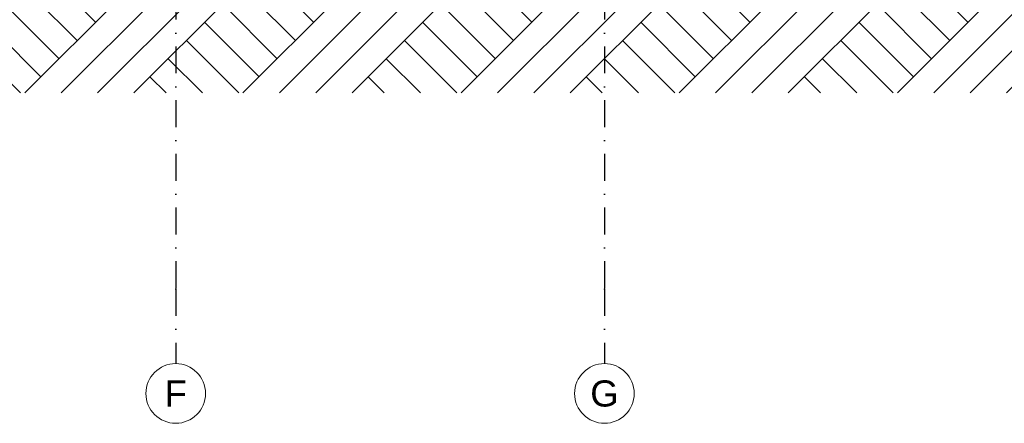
# Model space of a CAD drawing. Header units: millimetres. Extents: x -7573737 to -7522798, y -9734 to 10800.
# Tile 14 of 21: x -7544563 to -7531356, y -9734 to -4324. Entities that reach past the tile are written whole.
import ezdxf
from ezdxf.enums import TextEntityAlignment as Align

# ---------------------------------------------------------------- set-up
doc = ezdxf.new("R2010")
doc.units = ezdxf.units.MM
doc.header["$MEASUREMENT"] = 0
doc.linetypes.add('Kropki i Kreski', pattern=[720, 360, -180, 0, -180])
doc.linetypes.add('Wipeout_Contour', pattern=[1000, 0, -1000])
doc.layers.add('Nowe_410-K Osie', color=7, linetype='Continuous')
doc.layers.add('Nowe_Wypełnienia PZT', color=7, linetype='Continuous')
doc.layers.add('Nowe_410-K Osie_Nr_pióra__1', color=7, linetype='Continuous', lineweight=13)
doc.layers.add('Nowe_410-K Osie_Nr_pióra__7', color=7, linetype='Continuous', lineweight=13)
doc.layers.add('Nowe_410-K Osie_Nr_pióra__25', color=7, linetype='Continuous', lineweight=25, true_color=0x40a5ff)
doc.layers.add('Nowe_Wypełnienia PZT_Nr_pióra__61', color=7, linetype='Continuous', lineweight=13, true_color=0x6a6a6a)
doc.styles.add('STYL_AUTOMATYCZNY_1', font='arial.ttf')

# ---------------------------------------------------------------- blocks, each defined once
blk = doc.blocks.new('Standardowy znacznik osi[7]', base_point=(-7542471, 10000))
at = {"layer": 'Nowe_410-K Osie_Nr_pióra__25', "color": 161, "linetype": 'Kropki i Kreski', "lineweight": 25, "true_color": 0x40a5ff}
for p, q in [((-7542471, 9000), (-7542471, -7934)), ((-7542471, -7934), (-7542471, -8934))]:
    blk.add_line(p, q, dxfattribs=at)
blk.add_point((-7542471, -7934), dxfattribs=at)
blk.add_point((-7542471, -7934), dxfattribs=at)
at = {"layer": 'Nowe_410-K Osie_Nr_pióra__7', "color": 7, "linetype": 'Continuous', "lineweight": 13}
blk.add_circle((-7542471, -9334), 400, dxfattribs=at)
at = {"layer": 'Nowe_410-K Osie_Nr_pióra__1', "color": 7, "lineweight": 13, "style": 'STYL_AUTOMATYCZNY_1'}
for tag, p in [('AC_MarkerText_1_0', (-7542471, 10575)), ('AC_MarkerText_1_1', (-7542471, -9159))]:
    blk.add_attdef(tag, text='', height=350, rotation=360, dxfattribs=at).set_placement(p, align=Align.TOP_CENTER)
blk = doc.blocks.new('Standardowy znacznik osi[8]', base_point=(-7536720, 10000))
at = {"layer": 'Nowe_410-K Osie_Nr_pióra__25', "color": 161, "linetype": 'Kropki i Kreski', "lineweight": 25, "true_color": 0x40a5ff}
for p, q in [((-7536720, 9000), (-7536720, -7934)), ((-7536720, -7934), (-7536720, -8934))]:
    blk.add_line(p, q, dxfattribs=at)
blk.add_point((-7536720, -7934), dxfattribs=at)
blk.add_point((-7536720, -7934), dxfattribs=at)
at = {"layer": 'Nowe_410-K Osie_Nr_pióra__7', "color": 7, "linetype": 'Continuous', "lineweight": 13}
blk.add_circle((-7536720, -9334), 400, dxfattribs=at)
at = {"layer": 'Nowe_410-K Osie_Nr_pióra__1', "color": 7, "lineweight": 13, "style": 'STYL_AUTOMATYCZNY_1'}
for tag, p in [('AC_MarkerText_1_0', (-7536720, 10575)), ('AC_MarkerText_1_1', (-7536720, -9159))]:
    blk.add_attdef(tag, text='', height=350, rotation=360, dxfattribs=at).set_placement(p, align=Align.TOP_CENTER)

msp = doc.modelspace()

# ---------------------------------------------------------------- wipeouts: each hides what was drawn before it
at = {"color": 254, "linetype": 'Wipeout_Contour', "lineweight": 0, "ltscale": 30193073.71522767}
msp.add_wipeout([(-7573737, 0), (-7522798, 0), (-7522798, -5305), (-7573737, -5305)], dxfattribs=at).dxf.layer = 'Nowe_Wypełnienia PZT'

# ---------------------------------------------------------------- next in the draw order: hatches: boundary and pattern name
at = {"layer": 'Nowe_Wypełnienia PZT_Nr_pióra__61', "linetype": 'Continuous', "lineweight": 13, "true_color": 0x6a6a6a}
h = msp.add_hatch(dxfattribs=at)
h.set_pattern_fill('Grunt', color=251, style=0, pattern_type=2)
h.set_pattern_definition([(45, (-7549156.1, -2652.4), (-731.468, 731.468), []), (45, (-7549400, -2408.6), (-1462.94, 1462.94), []), (45, (-7549643.8, -2164.8), (-1462.94, 1462.94), []), (135, (-7549887.58, -1920.97), (243.8226, 243.8226), [1034.452, -1034.452])])
h.paths.add_polyline_path([(-7573737, 0), (-7522798, 0), (-7522798, -5305), (-7573737, -5305)])

# ---------------------------------------------------------------- next in the draw order: block references
at = {"layer": 'Nowe_410-K Osie', "color": 8, "linetype": 'Continuous', "lineweight": 13}
ref = msp.add_blockref('Standardowy znacznik osi[7]', (-7542471, 10000), dxfattribs=at)
ref.add_attrib('AC_MarkerText_1_1', 'F', dxfattribs={"layer": 'Nowe_410-K Osie_Nr_pióra__1', "color": 7, "lineweight": 13, "height": 350, "rotation": 360, "style": 'STYL_AUTOMATYCZNY_1'}).set_placement((-7542471, -9159), align=Align.TOP_CENTER)
ref = msp.add_blockref('Standardowy znacznik osi[8]', (-7536720, 10000), dxfattribs=at)
ref.add_attrib('AC_MarkerText_1_1', 'G', dxfattribs={"layer": 'Nowe_410-K Osie_Nr_pióra__1', "color": 7, "lineweight": 13, "height": 350, "rotation": 360, "style": 'STYL_AUTOMATYCZNY_1'}).set_placement((-7536720, -9159), align=Align.TOP_CENTER)

doc.saveas('drawing.dxf')
